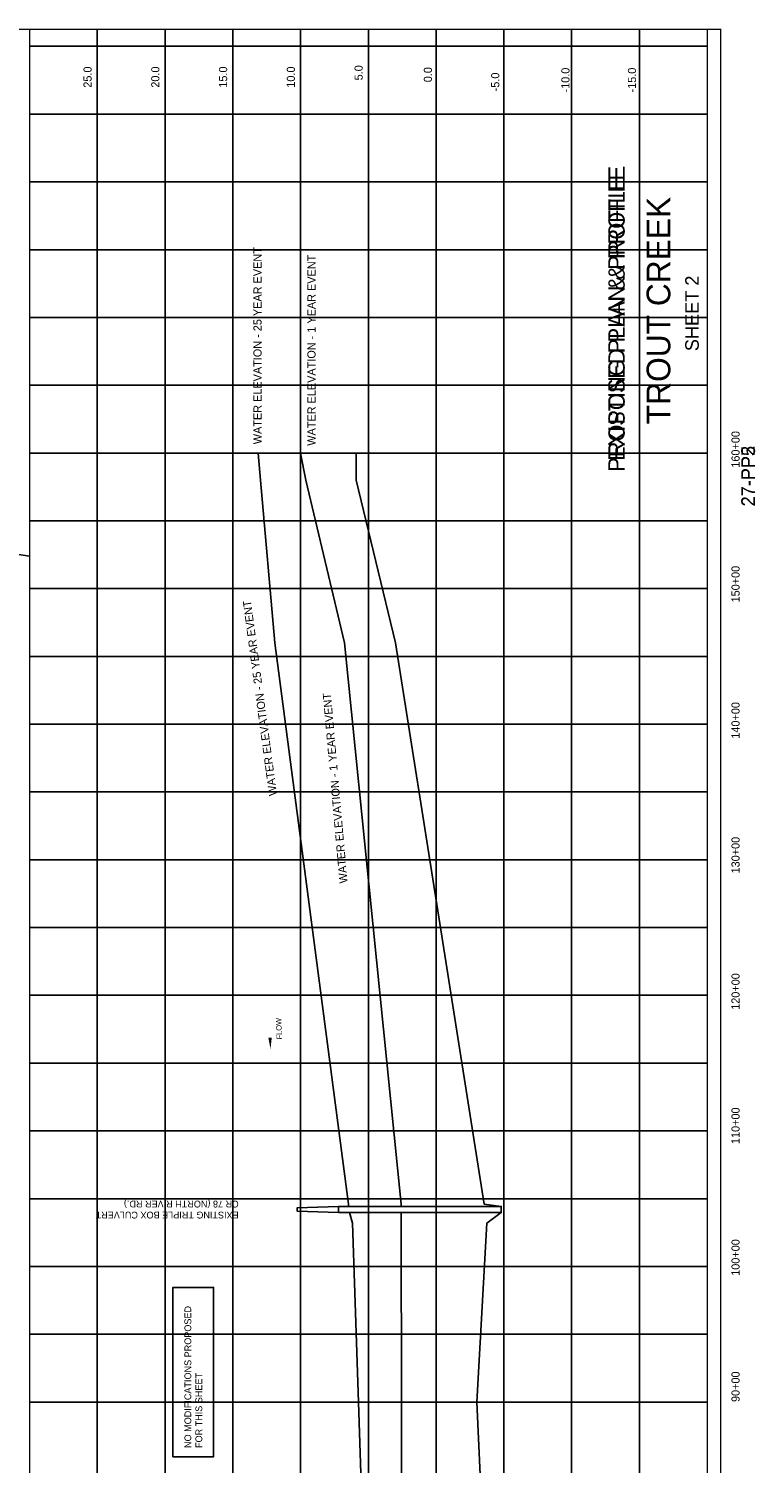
# Model space of a CAD drawing. Extents: x 257625 to 268345, y 865919 to 881934.
# Tile 3 of 3: x 262984 to 268345, y 871352 to 881934. Entities that reach past the tile are written whole.
import ezdxf
from ezdxf.enums import TextEntityAlignment as Align

# ---------------------------------------------------------------- set-up
doc = ezdxf.new("R2010")
doc.units = 0
doc.header["$LTSCALE"] = 800
doc.linetypes.add('DASHED', pattern=[0])
doc.linetypes.add('STREAM', pattern=[0])
doc.layers.get('0').update_dxf_attribs({"linetype": 'CONTINUOUS'})
for name, color, linetype in [('BORDER', 1, 'CONTINUOUS'), ('EXISTING', 7, 'CONTINUOUS'), ('GRID', 2, 'CONTINUOUS'), ('PROPOSED', 7, 'CONTINUOUS'), ('STATIONS', 7, 'CONTINUOUS'), ('TEXT', 7, 'CONTINUOUS'), ('TRUNKS', 5, 'STREAM')]:
    doc.layers.add(name, color=color, linetype=linetype)

# ---------------------------------------------------------------- blocks, each defined once
blk = doc.blocks.new('FLARROW')
at = {"color": 0}
blk.add_lwpolyline([(-0.28, 0.019, 0, 0.05, 0), (-0.112, 0.019, 0, 0, -0.087559), (-0.012, 0.001, 0, 0, 0.245722), (0.075, 0.013, 0, 0, -0.309425), (0.212, 0.015, 0, 0, 0), (0.278, 0.013, 0, 0, 0)], format="xyseb", dxfattribs=at)
blk.add_text('FLOW', height=0.08, dxfattribs=at).set_placement((0.015, -0.157), align=Align.CENTER)

msp = doc.modelspace()

# ---------------------------------------------------------------- linework, layer by layer
at = {"layer": 'BORDER', "color": 0, "const_width": 10}
msp.add_lwpolyline([(268090, 865929), (268090, 881929), (257630, 881929), (257630, 865929)], close=True, dxfattribs=at)
for points in [[(262990, 865929), (262990, 881929)], [(267990, 865929), (267990, 881929)]]:
    msp.add_lwpolyline(points, dxfattribs=at)
at = {"layer": 'EXISTING', "color": 0}
for points in [[(265343, 873247), (265344, 873264), (264799, 877404), (264693, 878604), (264676, 878804)], [(264990, 878804), (265029, 878604), (265315, 877404), (265731, 873264), (265731, 873247)], [(265270, 873247), (264965, 873237), (264965, 873211), (265270, 873201)], [(266470, 873247), (265270, 873247), (265270, 873201), (266470, 873201), (266470, 873247)], [(265621, 868304), (265606, 868804), (265466, 870304), (265418, 871804), (265373, 873124), (265351, 873201)], [(265731, 873201), (265732, 873124), (265734, 871804), (265736, 870304), (265739, 868804), (265739, 868304)]]:
    msp.add_lwpolyline(points, dxfattribs=at)
at = {"layer": 'EXISTING', "color": 0, "linetype": 'DASHED'}
msp.add_lwpolyline([(266394, 868304), (266350, 868804), (266360, 870304), (266290, 871804), (266365, 873124), (266470, 873201), (266470, 873247), (266345, 873264), (265690, 877404), (265400, 878604), (265400, 878804)], dxfattribs=at)
at = {"layer": 'GRID', "color": 0}
for points in [[(263490, 865929), (263490, 881929)], [(263990, 865929), (263990, 881929)], [(264490, 865929), (264490, 881929)], [(264990, 865929), (264990, 881929)], [(265490, 865929), (265490, 881929)], [(265990, 865919), (265990, 881929)], [(266490, 865929), (266490, 881929)], [(266990, 865929), (266990, 881929)], [(267490, 865929), (267490, 881929)], [(267990, 881804), (262990, 881804)], [(267990, 881304), (262990, 881304)], [(267990, 880804), (262990, 880804)], [(267990, 880304), (262990, 880304)], [(267990, 879804), (262990, 879804)], [(267990, 879304), (262990, 879304)], [(267990, 878804), (262990, 878804)], [(267990, 878304), (262990, 878304)], [(267990, 877804), (262990, 877804)], [(267990, 877304), (262990, 877304)], [(267990, 876804), (262990, 876804)], [(267990, 876304), (262990, 876304)], [(267990, 875804), (262990, 875804)], [(267990, 875304), (262990, 875304)], [(267990, 874804), (262990, 874804)], [(267990, 874304), (262990, 874304)], [(267990, 873804), (262990, 873804)], [(267990, 873304), (262990, 873304)], [(267990, 872804), (262990, 872804)], [(267990, 872304), (262990, 872304)], [(267990, 871804), (262990, 871804)]]:
    msp.add_lwpolyline(points, dxfattribs=at)
at = {"layer": 'PROPOSED', "color": 0}
for points in [[(265343, 873247), (265344, 873264), (264799, 877404), (264693, 878604), (264676, 878804)], [(264990, 878804), (265029, 878604), (265315, 877404), (265731, 873264), (265731, 873247)], [(265270, 873247), (264965, 873237), (264965, 873211), (265270, 873201)], [(266470, 873247), (265270, 873247), (265270, 873201), (266470, 873201), (266470, 873247)], [(265621, 868304), (265606, 868804), (265466, 870304), (265418, 871804), (265373, 873124), (265351, 873201)], [(265731, 873201), (265732, 873124), (265734, 871804), (265736, 870304), (265739, 868804), (265739, 868304)]]:
    msp.add_lwpolyline(points, dxfattribs=at)
at = {"layer": 'PROPOSED', "color": 0, "linetype": 'DASHED'}
msp.add_lwpolyline([(266394, 868304), (266350, 868804), (266360, 870304), (266290, 871804), (266365, 873124), (266470, 873201), (266470, 873247), (266345, 873264), (265690, 877404), (265400, 878604), (265400, 878804)], dxfattribs=at)
at = {"layer": 'PROPOSED', "color": 0}
msp.add_lwpolyline([(264048, 871400), (264348, 871400), (264348, 872650), (264048, 872650)], close=True, dxfattribs=at)
at = {"layer": 'STATIONS', "color": 0}
msp.add_line((262828, 878068), (262990, 878043), dxfattribs=at)

# ---------------------------------------------------------------- block references
at = {"layer": 'TRUNKS', "color": 0, "xscale": 500, "yscale": 500, "zscale": 500, "rotation": 92.16043983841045}
msp.add_blockref('FLARROW', (264772, 874548), dxfattribs=at)

# ---------------------------------------------------------------- texts
at = {"layer": 'EXISTING', "color": 0}
for s, height, p in [('EXISTING PLAN & PROFILE', 120, (267381, 879794)), ('27-PP2', 100, (268341, 878634))]:
    msp.add_text(s, height=height, rotation=90, dxfattribs=at).set_placement(p, align=Align.CENTER)
for s, rotation, p in [('WATER ELEVATION - 25 YEAR EVENT', 97.6756, (264817, 876280)), ('WATER ELEVATION - 1 YEAR EVENT', 95.053, (265337, 875633))]:
    msp.add_text(s, height=60, rotation=rotation, dxfattribs=at).set_placement(p)
at = {"layer": 'PROPOSED', "color": 0}
for s, height, p in [('PROPOSED PLAN & PROFILE', 120, (267381, 879794)), ('27-PP5', 100, (268343, 878633))]:
    msp.add_text(s, height=height, rotation=90, dxfattribs=at).set_placement(p, align=Align.CENTER)
for s, height, p in [('WATER ELEVATION - 25 YEAR EVENT', 60, (264702, 878869)), ('WATER ELEVATION - 1 YEAR EVENT', 60, (265100, 878858)), ('NO MODIFICATIONS PROPOSED', 50, (264183, 871465)), ('FOR THIS SHEET', 50, (264264, 871465))]:
    msp.add_text(s, height=height, rotation=90, dxfattribs=at).set_placement(p)
at = {"layer": 'TEXT', "color": 0}
for s, height, rotation, p in [('25.0', 60, 90, (263448, 881499)), ('20.0', 60, 90, (263948, 881499)), ('15.0', 60, 90, (264448, 881499)), ('10.0', 60, 90, (264948, 881499)), ('5.0', 60, 90, (265448, 881553)), ('0.0', 60, 90, (265959, 881539)), ('-5.0', 60, 90, (266456, 881472)), ('CR 78 (NORTH RIVER RD.)', 50, 180, (264533, 873289)), ('EXISTING TRIPLE BOX CULVERT', 50, 180, (264533, 873208))]:
    msp.add_text(s, height=height, rotation=rotation, dxfattribs=at).set_placement(p)
for s, height, p in [('-10.0', 60, (266974, 881555)), ('-15.0', 60, (267465, 881555)), ('TROUT CREEK', 175, (267718, 879855)), ('SHEET 2', 100, (267928, 879834)), ('160+00', 60, (268229, 878831)), ('150+00', 60, (268229, 877837)), ('140+00', 60, (268229, 876832)), ('130+00', 60, (268229, 875838)), ('120+00', 60, (268229, 874832)), ('110+00', 60, (268229, 873842)), ('100+00', 60, (268229, 872870)), ('90+00', 60, (268229, 871917))]:
    msp.add_text(s, height=height, rotation=90, dxfattribs=at).set_placement(p, align=Align.CENTER)

doc.saveas('drawing.dxf')
